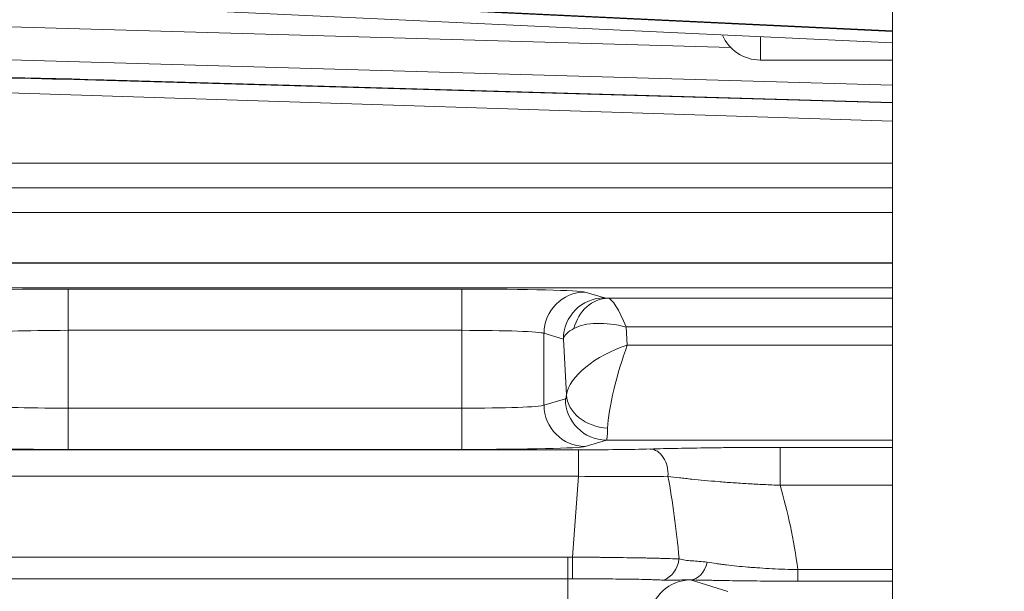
# Model space of a CAD drawing. Header units: millimetres. Extents: x 0 to 837, y 0 to 589.
# Tile 118 of 166: x 661 to 673, y 258 to 265. Entities that reach past the tile are written whole.
import ezdxf

# ---------------------------------------------------------------- set-up
doc = ezdxf.new("R2010")
doc.units = ezdxf.units.MM
doc.layers.add('1', color=7, linetype='Continuous', true_color=0xffffff)
doc.styles.add('ideas_simplex', font='simplex.shx')
doc.dimstyles.get("Standard").update_dxf_attribs({"dimtxt": 0.18, "dimasz": 0.18, "dimexe": 0.18, "dimexo": 0.0625, "dimgap": 0.09, "dimtad": 0, "dimtih": 1, "dimtoh": 1, "dimdec": 4, "dimzin": 0, "dimdsep": 46, "dimtxsty": 'Standard', "dimcen": 0.09, "dimadec": 0, "dimazin": 0, "dimtfac": 1, "dimtdec": 4, "dimtofl": 0, "dimtmove": 0, "dimatfit": 3, "dimfxl": 1, "dimtolj": 1, "dimtzin": 0, "dimarcsym": 0})

# ---------------------------------------------------------------- blocks, each defined once
blk = doc.blocks.new('_U12')
at = {"layer": '1', "color": 152, "lineweight": 13}
for p, q in [((678.391509, 321.859267), (606.996155, 321.859267)), ((658.921021, 247.859267), (606.996155, 247.859267))]:
    blk.add_line(p, q, dxfattribs=at)
at = {"layer": '1', "color": 27, "lineweight": 13}
blk.add_line((608.996155, 247.859267), (608.996155, 321.859267), dxfattribs=at)
at = {"layer": '1', "color": 87, "lineweight": 25}
for p, q in [((607.496155, 293.446767), (601.871155, 293.446767)), ((601.871155, 293.446767), (601.871155, 291.946767)), ((607.496155, 291.946767), (607.496155, 293.446767)), ((601.871155, 277.771767), (601.871155, 276.271767)), ((607.496155, 276.271767), (607.496155, 277.771767)), ((601.871155, 276.271767), (607.496155, 276.271767))]:
    blk.add_line(p, q, dxfattribs=at)
at = {"layer": '1', "color": 27, "lineweight": 18}
for points in [[(608.996155, 321.859267), (609.525136, 318.859269), (608.467174, 318.859265)], [(608.996155, 247.859267), (608.467174, 250.859265), (609.525136, 250.859269)]]:
    blk.add_solid(points, dxfattribs=at)
at = {"layer": '1', "color": 87, "linetype": 'Continuous', "lineweight": 25, "char_height": 3, "attachment_point": 7, "rotation": 90, "line_spacing_factor": 1.204819, "style": 'ideas_simplex'}
for s, insert in [('\\W1.2715;2.913', (607.342655, 277.719267)), ('\\W1.1250;74', (600.030155, 282.174267))]:
    blk.add_mtext(s, dxfattribs=dict(at, insert=insert))

msp = doc.modelspace()

# ---------------------------------------------------------------- linework, layer by layer
at = {"layer": '1', "color": 27, "linetype": 'Continuous', "lineweight": 18}
for p, q in [((671.992, 265.904), (671.992, 257.375)), ((670.392, 264.609), (671.992, 264.609))]:
    msp.add_line(p, q, dxfattribs=at)
at = {"layer": '1', "color": 9, "linetype": 'Continuous', "lineweight": 18}
for p, q in [((659.444, 265.401), (671.991, 264.817)), ((665.313, 265.273), (671.991, 264.955)), ((671.991, 264.962), (665.381, 265.277)), ((671.991, 264.095), (662.442, 264.37)), ((671.991, 264.088), (662.477, 264.361)), ((659.147, 264.278), (671.991, 263.868)), ((671.991, 263.359), (652.892, 263.359))]:
    msp.add_line(p, q, dxfattribs=at)
at = {"layer": '1', "color": 9, "linetype": 'Continuous', "lineweight": 13}
for p, q in [((659.453, 265.401), (671.991, 264.817)), ((659.049, 265.074), (670.033, 264.761)), ((671.991, 264.306), (659.153, 264.672))]:
    msp.add_line(p, q, dxfattribs=at)
at = {"layer": '1', "color": 27, "linetype": 'Continuous', "lineweight": 13}
msp.add_line((670.392, 264.609), (670.392, 264.891), dxfattribs=at)
at = {"layer": '1', "color": 143, "linetype": 'Continuous', "lineweight": 18}
msp.add_line((645.534, 263.059), (671.992, 263.059), dxfattribs=at)
at = {"layer": '1', "color": 143, "linetype": 'Continuous', "lineweight": 13}
for p, q in [((671.992, 262.759), (645.534, 262.759)), ((640.168, 262.148), (671.992, 262.148)), ((657.175, 262.144), (671.992, 262.144)), ((671.992, 261.845), (657.175, 261.845)), ((662.008, 261.332), (662.008, 261.832)), ((662.008, 261.832), (666.775, 261.832)), ((666.775, 261.332), (666.775, 261.832)), ((668.27, 261.796), (668.504, 261.725)), ((668.55, 261.722), (671.992, 261.722)), ((666.775, 261.332), (662.008, 261.332)), ((662.008, 261.332), (662.008, 260.387)), ((666.775, 260.387), (666.775, 261.332)), ((671.992, 261.372), (668.767, 261.372)), ((668.767, 261.372), (668.78, 261.15)), ((667.771, 261.296), (667.771, 260.423)), ((668.006, 261.226), (667.771, 261.296)), ((668.044, 260.549), (668.006, 261.226)), ((668.78, 261.15), (671.992, 261.15)), ((667.771, 260.423), (668.031, 260.5)), ((662.008, 259.887), (662.008, 260.387)), ((662.008, 260.387), (666.775, 260.387)), ((666.775, 259.887), (666.775, 260.387)), ((668.529, 260.001), (668.27, 259.923)), ((671.992, 260.001), (668.529, 260.001)), ((660.594, 259.882), (668.189, 259.882)), ((666.775, 259.887), (662.008, 259.887)), ((668.189, 259.561), (668.189, 259.882)), ((670.631, 259.912), (671.992, 259.912)), ((670.631, 259.452), (670.631, 259.912)), ((668.189, 259.561), (660.594, 259.561)), ((668.115, 258.581), (668.189, 259.561)), ((671.992, 259.452), (670.631, 259.452)), ((660.724, 258.58), (668.059, 258.58)), ((668.059, 258.58), (668.059, 258.316)), ((670.847, 258.43), (670.847, 258.29)), ((670.847, 258.43), (671.992, 258.43)), ((668.059, 258.316), (660.724, 258.316)), ((668.059, 258.316), (668.059, 257.875)), ((669.547, 258.305), (670, 258.166)), ((671.992, 258.29), (670.847, 258.29))]:
    msp.add_line(p, q, dxfattribs=at)
at = {"layer": '1', "color": 27, "linetype": 'Continuous', "lineweight": 18}
msp.add_arc((670.392, 265.109), 0.5, 203.1863, 270, dxfattribs=at)
at = {"layer": '1', "color": 9, "linetype": 'Continuous', "lineweight": 18}
for major_axis, end_param in [((-5.2, 0.182), 5.499007), ((-5, 0.175), 5.32315)]:
    msp.add_ellipse((663.345, 264.159), major_axis=major_axis, ratio=0.034878, start_param=4.888142, end_param=end_param, dxfattribs=at)
at = {"layer": '1', "color": 143, "linetype": 'Continuous', "lineweight": 13}
for centre, major_axis, ratio, start_param, end_param in [((662.008, 261.792), (-1.5, 0), 0.026186, 4.712389, 6.195919), ((666.775, 261.792), (-1.5, 0), 0.026186, 3.228859, 4.712389), ((668.27, 261.296), (0.143, 0.479), 0.995856, 0.291963, 1.860478), ((668.504, 261.226), (0.143, 0.479), 0.995856, 0.291963, 1.860478), ((668.55, 261.222), (-0.022, -0.499), 0.864178, 3.193639, 4.485026), ((668.753, 261.726), (-0.25, 0), 0.031404, 0.10491, 0.619461), ((668.767, 260.972), (-0.229, 0.749), 0.170757, 5.222502, 6.204939), ((668.767, 260.972), (-0.751, 0.254), 0.483887, 4.874385, 5.856821), ((662.008, 261.292), (-1, 0), 0.039279, 4.712389, 6.195919), ((666.775, 261.292), (-1, 0), 0.039279, 3.228859, 4.712389), ((668.753, 261.226), (-0.75, -0.025), 0.344332, 5.672784, 6.187335), ((668.78, 260.75), (-0.723, -0.306), 0.478289, 4.512845, 6.009832), ((668.78, 260.75), (-0.207, -0.749), 0.157833, 4.193836, 5.690823), ((668.031, 260.75), (0, -0.25), 0.087489, 0.02618, 0.635989), ((668.529, 260.5), (-0.143, 0.479), 0.995856, 1.281115, 2.84963), ((668.542, 260.549), (0.497, -0.059), 0.802499, 3.288192, 4.807197), ((662.008, 260.426), (-1, 0), 0.039279, 0.087266, 1.570796), ((666.775, 260.426), (-1, 0), 0.039279, 1.570796, 3.054326), ((668.27, 260.423), (-0.143, 0.479), 0.995856, 1.281115, 2.84963), ((668.529, 260.75), (0, -0.75), 0.029163, 0.02618, 0.635989), ((662.008, 259.926), (-1.5, 0), 0.026186, 0.087266, 1.570796), ((666.775, 259.926), (-1.5, 0), 0.026186, 1.570796, 3.054326), ((668.185, 259.914), (-1.203, 0), 0.026128, 1.574077, 2.38058), ((669.057, 259.592), (0.008, -0.3), 0.722159, 1.448499, 3.103741), ((668.185, 259.614), (-1.503, 0.023), 0.034806, 1.573947, 2.380449), ((667.889, 255.692), (-0.489, -5.474), 0.272631, 2.146402, 2.379945), ((667.889, 256.491), (-0.61, -5.359), 0.555322, 2.003269, 2.217956), ((668.115, 258.602), (-0.004, 0.3), 0.000932, 1.640603, 2.828939), ((669.149, 258.59), (0.018, 0.299), 0.865443, 3.477325, 4.664411), ((669.544, 258.605), (0.008, 0.3), 0.714578, 3.179021, 4.439644), ((669.547, 257.805), (-0.146, -0.478), 0.996014, 3.439444, 4.926838), ((668.048, 258.301), (-1.504, 0), 0.026222, 3.227086, 3.247463)]:
    msp.add_ellipse(centre, major_axis=major_axis, ratio=ratio, start_param=start_param, end_param=end_param, dxfattribs=at)
at = {"layer": '1', "color": 143, "linetype": 'Continuous', "lineweight": 18}
for points, knots in [([(669.057, 259.892), (669.109, 259.893), (669.163, 259.895), (669.246, 259.897), (669.275, 259.897), (669.333, 259.899), (669.362, 259.899), (669.511, 259.902), (669.636, 259.904), (669.835, 259.907), (669.903, 259.908), (669.991, 259.909), (670.009, 259.909), (670.044, 259.909), (670.098, 259.91), (670.152, 259.91), (670.26, 259.911), (670.333, 259.911), (670.481, 259.912), (670.556, 259.912), (670.631, 259.912)], [0, 0, 0, 0, 0.125, 0.125, 0.1875, 0.1875, 0.25, 0.25, 0.5, 0.5, 0.625, 0.625, 0.65625, 0.65625, 0.6875, 0.75, 0.75, 0.875, 0.875, 1, 1, 1, 1]), ([(670.847, 258.29), (670.785, 258.29), (670.724, 258.29), (670.602, 258.29), (670.542, 258.291), (670.423, 258.291), (670.365, 258.292), (670.292, 258.292), (670.277, 258.293), (670.249, 258.293), (670.206, 258.293), (670.164, 258.294), (670.025, 258.296), (669.921, 258.297), (669.797, 258.3), (669.772, 258.3), (669.724, 258.301), (669.653, 258.303), (669.587, 258.304), (669.544, 258.305)], [0, 0, 0, 0, 0.125, 0.125, 0.25, 0.25, 0.375, 0.375, 0.40625, 0.40625, 0.4375, 0.5, 0.5, 0.75, 0.75, 0.8125, 0.8125, 0.875, 1, 1, 1, 1])]:
    msp.add_open_spline(points, degree=3, knots=knots, dxfattribs=at)
at = {"layer": '1', "color": 143, "linetype": 'Continuous', "lineweight": 13}
for points, knots in [([(670.631, 259.452), (670.565, 259.455), (670.499, 259.458), (670.37, 259.464), (670.307, 259.467), (670.213, 259.473), (670.182, 259.475), (670.12, 259.479), (670.089, 259.481), (669.998, 259.487), (669.94, 259.492), (669.769, 259.506), (669.662, 259.516), (669.535, 259.529), (669.51, 259.532), (669.46, 259.538), (669.387, 259.546), (669.318, 259.555), (669.273, 259.561)], [0, 0, 0, 0, 0.125, 0.125, 0.25, 0.25, 0.3125, 0.3125, 0.375, 0.375, 0.5, 0.5, 0.75, 0.75, 0.8125, 0.8125, 0.875, 1, 1, 1, 1]), ([(668.115, 258.581), (668.181, 258.581), (668.246, 258.58), (668.343, 258.579), (668.375, 258.579), (668.423, 258.579), (668.439, 258.579), (668.471, 258.578), (668.487, 258.578), (668.565, 258.577), (668.688, 258.576), (668.804, 258.574), (668.875, 258.573), (668.889, 258.573), (668.917, 258.572), (668.958, 258.572), (668.997, 258.571), (669.074, 258.569), (669.123, 258.568), (669.192, 258.566), (669.214, 258.566), (669.257, 258.565), (669.278, 258.564), (669.338, 258.562), (669.374, 258.561), (669.407, 258.56)], [0, 0, 0, 0, 0.125, 0.125, 0.1875, 0.1875, 0.21875, 0.21875, 0.25, 0.25, 0.375, 0.5, 0.5, 0.53125, 0.53125, 0.5625, 0.625, 0.625, 0.75, 0.75, 0.8125, 0.8125, 0.875, 0.875, 1, 1, 1, 1]), ([(669.407, 258.56), (669.431, 258.553), (669.455, 258.548), (669.507, 258.541), (669.535, 258.538), (669.592, 258.534), (669.622, 258.532), (669.684, 258.528), (669.716, 258.524), (669.749, 258.519)], [0, 0, 0, 0, 0.25, 0.25, 0.5, 0.5, 0.75, 0.75, 1, 1, 1, 1]), ([(669.749, 258.519), (669.784, 258.513), (669.821, 258.508), (669.878, 258.5), (669.898, 258.497), (669.938, 258.492), (669.958, 258.489), (670.062, 258.477), (670.149, 258.468), (670.265, 258.458), (670.289, 258.456), (670.337, 258.453), (670.361, 258.451), (670.435, 258.446), (670.485, 258.443), (670.586, 258.438), (670.637, 258.436), (670.741, 258.432), (670.794, 258.431), (670.847, 258.43)], [0, 0, 0, 0, 0.125, 0.125, 0.1875, 0.1875, 0.25, 0.25, 0.5, 0.5, 0.5625, 0.5625, 0.625, 0.625, 0.75, 0.75, 0.875, 0.875, 1, 1, 1, 1]), ([(669.217, 258.302), (669.189, 258.303), (669.158, 258.305), (669.106, 258.307), (669.089, 258.307), (669.052, 258.309), (669.033, 258.309), (668.974, 258.311), (668.933, 258.312), (668.867, 258.313), (668.845, 258.313), (668.799, 258.314), (668.775, 258.315), (668.703, 258.315), (668.605, 258.316), (668.501, 258.317), (668.421, 258.317), (668.394, 258.317), (668.339, 258.317), (668.312, 258.317), (668.23, 258.317), (668.175, 258.317), (668.119, 258.316)], [0, 0, 0, 0, 0.125, 0.125, 0.1875, 0.1875, 0.25, 0.25, 0.375, 0.375, 0.4375, 0.4375, 0.5, 0.5, 0.625, 0.75, 0.75, 0.8125, 0.8125, 0.875, 0.875, 1, 1, 1, 1]), ([(669.544, 258.305), (669.516, 258.307), (669.488, 258.306), (669.433, 258.304), (669.406, 258.303), (669.352, 258.301), (669.326, 258.3), (669.272, 258.3), (669.245, 258.3), (669.217, 258.302)], [0, 0, 0, 0, 0.25, 0.25, 0.5, 0.5, 0.75, 0.75, 1, 1, 1, 1])]:
    msp.add_open_spline(points, degree=3, knots=knots, dxfattribs=at)
for points in [[(668.059, 258.58), (668.078, 258.58), (668.097, 258.581), (668.115, 258.581)], [(668.119, 258.316), (668.099, 258.316), (668.079, 258.316), (668.059, 258.316)]]:
    msp.add_open_spline(points, degree=3, dxfattribs=at)

# ---------------------------------------------------------------- dimensions: what is measured, and where the dimension line sits
at = {"layer": '1', "color": 87, "linetype": 'Continuous', "lineweight": 25}
dim = msp.add_linear_dim(base=(608.996, 247.859), p1=(688.892, 321.859), p2=(664.392, 247.859), angle=90, text='<>\\P[\\C87;{\\H1.00x;\\Fsimplex.shx;2.913\\Fsimplex.shx;}\\C87; ]', dimstyle='Standard', override={"dimtxt": 3, "dimasz": 3, "dimexe": 2, "dimexo": 2.5, "dimgap": 1.5, "dimtad": 1, "dimtih": 0, "dimtoh": 0, "dimdec": 2, "dimlfac": 1, "dimzin": 8, "dimdsep": 44, "dimlunit": 2, "dimtxsty": 'ideas_simplex', "dimsah": 1, "dimse1": 0, "dimse2": 0, "dimsd1": 0, "dimsd2": 0, "dimclrd": 27, "dimclre": 152, "dimclrt": 87, "dimtol": 0, "dimtm": -0.1, "dimtfac": 0.5, "dimtdec": 2, "dimtofl": 1, "dimtmove": 0, "dimtzin": 8, "dimlwd": 13, "dimlwe": 13}, dxfattribs=at)
dim.commit()
dim.dimension.update_dxf_attribs({"geometry": '_U12', "text_midpoint": (608.996, 284.859), "dimtype": 160})

doc.saveas('drawing.dxf')
